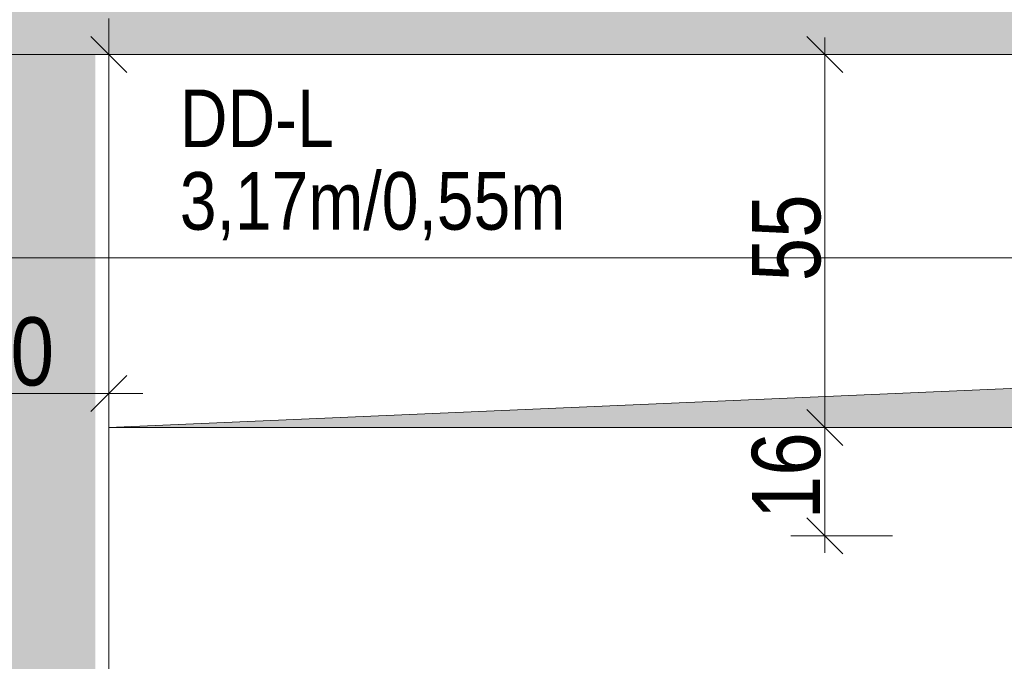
# Model space of a CAD drawing. Extents: x -720 to 300, y 62 to 1162.
# Tile 73 of 256: x -449 to -420, y 844 to 862. Entities that reach past the tile are written whole.
import ezdxf
from ezdxf.lldxf.tags import DXFTag

# ---------------------------------------------------------------- set-up
doc = ezdxf.new("R2010")
doc.units = 0
doc.layers.get('0').update_dxf_attribs({"lineweight": 13})
for name, color, linetype, lineweight, true_color in [('30 -35 Decken- 1 Konstruktion-Träger- Stahlbeton', 7, 'Continuous', 13, 0x33aa00), ('30 -35 Decken- 11 Durchbruch', 5, 'Continuous', 15, 0x0000ff), ('70 -76 Bemaßung- 2 Allgemein', 9, 'Continuous', 5, 0x808080), ('iwb_Schraffur_Unterzug', 7, 'Continuous', 5, 0xffffcc)]:
    doc.layers.add(name, color=color, linetype=linetype, lineweight=lineweight, true_color=true_color)
doc.styles.get("Standard").update_dxf_attribs({"font": 'ARIALN.TTF'})
tags = doc.linetypes.add('fein_strichliert-A06G93UC8I', pattern=[4, 1, -2, 1]).pattern_tags.tags
tags[8:9] = [DXFTag(74, 4), DXFTag(75, 0), DXFTag(340, '0'), DXFTag(46, 0.0), DXFTag(50, 0.0), DXFTag(44, 0.0), DXFTag(45, 0.0)]
tags[6:7] = [DXFTag(74, 4), DXFTag(75, 0), DXFTag(340, '0'), DXFTag(46, 0.0), DXFTag(50, 0.0), DXFTag(44, 0.0), DXFTag(45, 0.0)]
tags[4:5] = [DXFTag(74, 4), DXFTag(75, 0), DXFTag(340, '0'), DXFTag(46, 0.0), DXFTag(50, 0.0), DXFTag(44, 0.0), DXFTag(45, 0.0)]

# ---------------------------------------------------------------- blocks, each defined once
blk = doc.blocks.new('Referenz-A06G93UD8I')
at = {"layer": '30 -35 Decken- 1 Konstruktion-Träger- Stahlbeton', "color": 0, "linetype": 'fein_strichliert-A06G93UC8I', "lineweight": -2, "ltscale": 0.13}
blk.add_line((-611.353, 861.412), (76.456, 861.412), dxfattribs=at)
at = {"layer": '30 -35 Decken- 11 Durchbruch', "color": 0, "linetype": 'Continuous', "lineweight": -2, "ltscale": 0.13}
for p, q in [((-446.853, 850.412), (-446.853, 861.412)), ((-446.853, 861.412), (-383.453, 861.412)), ((-396.133, 852.612), (-446.853, 850.412)), ((-446.853, 850.412), (-383.453, 850.412))]:
    blk.add_line(p, q, dxfattribs=at)
at = {"layer": '30 -35 Decken- 11 Durchbruch', "color": 0, "lineweight": -2}
blk.add_solid([(-396.133, 850.412), (-446.853, 850.412), (-396.133, 852.612)], dxfattribs=at)
at = {"layer": '70 -76 Bemaßung- 2 Allgemein', "color": 0, "linetype": 'Continuous', "lineweight": -2, "ltscale": 0.13}
for p, q in [((-446.853, 860.412), (-446.853, 862.473)), ((-446.853, 862.412), (-446.853, 860.352)), ((-446.322, 860.882), (-447.384, 861.943)), ((-447.384, 861.943), (-446.322, 860.882)), ((-426.275, 861.943), (-425.214, 860.882)), ((-425.745, 861.912), (-425.745, 860.352)), ((-449.353, 861.412), (-445.853, 861.412)), ((-449.353, 861.412), (-445.853, 861.412)), ((-423.745, 861.412), (-426.745, 861.412)), ((-446.853, 818.773), (-446.853, 860.352)), ((-425.745, 851.473), (-425.745, 860.352)), ((-351.413, 855.412), (-451.793, 855.412)), ((-446.853, 853.912), (-446.853, 850.412)), ((-446.322, 851.943), (-447.384, 850.882)), ((-425.745, 849.912), (-425.745, 851.473)), ((-447.913, 851.412), (-451.793, 851.412)), ((-445.853, 851.412), (-447.913, 851.412)), ((-426.275, 850.943), (-425.214, 849.882)), ((-425.214, 849.882), (-426.275, 850.943)), ((-425.745, 850.912), (-425.745, 849.352)), ((-423.745, 850.412), (-426.745, 850.412)), ((-423.745, 850.412), (-426.745, 850.412)), ((-425.745, 848.273), (-425.745, 849.352)), ((-425.745, 846.712), (-425.745, 848.273)), ((-425.214, 846.682), (-426.275, 847.743)), ((-423.745, 847.212), (-426.745, 847.212))]:
    blk.add_line(p, q, dxfattribs=at)
at = {"layer": '30 -35 Decken- 11 Durchbruch', "color": 0, "linetype": 'Continuous', "lineweight": -2, "ltscale": 0.13, "char_height": 1.7, "attachment_point": 1}
for s, insert in [('{\\fArial Narrow;DD-L}', (-444.762, 860.382)), ('{\\fArial Narrow;3,17m/0,55m}', (-444.762, 857.946))]:
    blk.add_mtext(s, dxfattribs=dict(at, insert=insert))
at = {"layer": '70 -76 Bemaßung- 2 Allgemein', "color": 0, "linetype": 'Continuous', "lineweight": -2, "ltscale": 0.13, "char_height": 2.01377, "attachment_point": 1, "rotation": 90}
for s, insert in [('{\\fArial Narrow;55}', (-427.892, 854.724)), ('{\\fArial Narrow;16}', (-427.896, 847.706))]:
    blk.add_mtext(s, dxfattribs=dict(at, insert=insert))
at = {"layer": '70 -76 Bemaßung- 2 Allgemein', "color": 0, "linetype": 'Continuous', "lineweight": -2, "ltscale": 0.13, "insert": (-451.035, 853.663), "char_height": 2.01377, "attachment_point": 1}
blk.add_mtext('{\\fArial Narrow;30}', dxfattribs=at)
blk = doc.blocks.new('Referenz-A06G93UF8I')
at = {"layer": 'iwb_Schraffur_Unterzug', "linetype": 'Continuous', "ltscale": 0.13}
for points in [[(-606.352, 865.412), (76.456, 863.166), (76.456, 861.412)], [(-606.352, 865.412), (76.456, 861.412), (-606.352, 861.412)], [(-453.252, 777.634), (-453.252, 862.194), (-447.252, 777.634), (-447.252, 862.194)]]:
    blk.add_solid(points, dxfattribs=at)

msp = doc.modelspace()

# ---------------------------------------------------------------- block references
at = {"color": 8, "lineweight": 13, "ltscale": 0.13, "true_color": 0x808080}
msp.add_blockref('Referenz-A06G93UD8I', (0, 0), dxfattribs=at)
at = {"color": 8, "lineweight": 25, "ltscale": 0.25, "true_color": 0x808080}
msp.add_blockref('Referenz-A06G93UF8I', (0, 0), dxfattribs=at)

doc.saveas('drawing.dxf')
